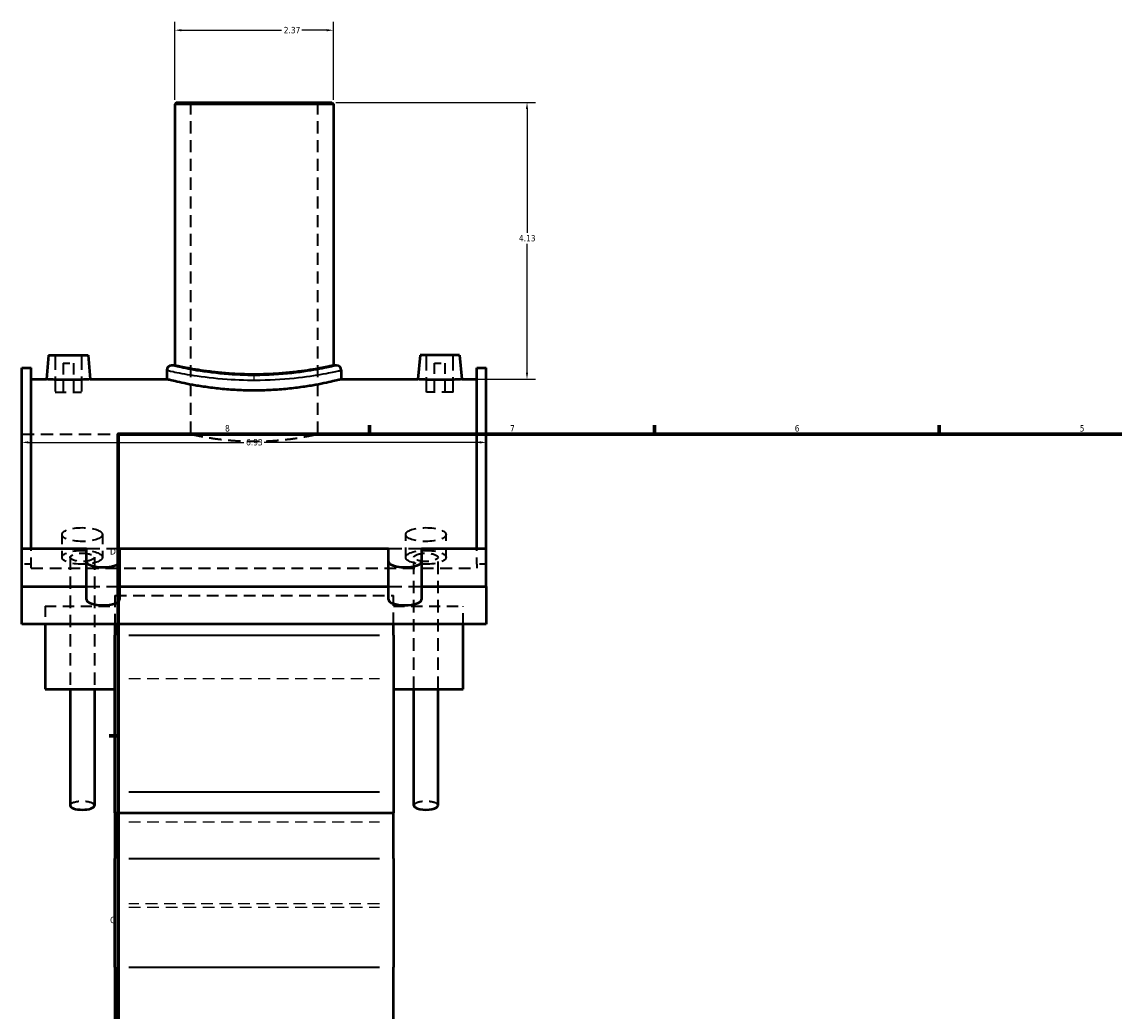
# Model space of a CAD drawing. Header units: inches. Extents: x -0.9 to 56.7, y -1.4 to 51.3.
# Tile 2 of 5: x -0.9 to 15.4, y 12.4 to 27.2. Entities that reach past the tile are written whole.
import ezdxf

# ---------------------------------------------------------------- set-up
doc = ezdxf.new("R2010")
doc.units = ezdxf.units.IN
doc.header["$MEASUREMENT"] = 0
doc.linetypes.add('DASHED', pattern=[0.2067, 0.1654, -0.0413])
for name, color, linetype, lineweight in [('Border (ANSI)', 7, 'Continuous', 70), ('Dimension (ANSI)', 7, 'Continuous', 25), ('Hidden (ANSI)', 7, 'DASHED', 35), ('Hidden Narrow (ANSI)', 7, 'DASHED', 25), ('Visible (ANSI)', 7, 'Continuous', 50), ('Visible Narrow (ANSI)', 7, 'Continuous', 35)]:
    doc.layers.add(name, color=color, linetype=linetype, lineweight=lineweight)
doc.styles.add('Note Text (ANSI)', font='tahoma.ttf')
doc.dimstyles.new('Default (ANSI)', dxfattribs={"dimtxt": 0.094488, "dimasz": 0.098425, "dimexe": 0.125, "dimexo": 0.0625, "dimgap": 0.031496, "dimtad": 0, "dimtih": 1, "dimtoh": 1, "dimrnd": 1e-08, "dimzin": 4, "dimdsep": 46, "dimtxsty": 'Note Text (ANSI)', "dimcen": 0.09, "dimdle": 0.393701, "dimclrd": 256, "dimclre": 256, "dimclrt": 5, "dimadec": 0, "dimazin": 1, "dimtfac": 1, "dimtofl": 0, "dimtmove": 0, "dimatfit": 3, "dimfxl": 1, "dimtolj": 1, "dimtzin": 4, "dimlwd": -1, "dimlwe": -1, "dimarcsym": 0})

# ---------------------------------------------------------------- blocks, each defined once
blk = doc.blocks.new('Borders Default Border')
at = {"layer": 'Border (ANSI)'}
for p, q in [((4.25, 21), (4.25, 21.134)), ((8.5, 21), (8.5, 21.134)), ((12.75, 21), (12.75, 21.134)), ((21.25, 21), (21.25, 21.134)), ((25.5, 21), (25.5, 21.134)), ((29.75, 21), (29.75, 21.134)), ((0.5, 16.5), (0.366, 16.5)), ((33.5, 16.5), (33.634, 16.5)), ((0.5, 5.5), (0.366, 5.5)), ((33.5, 5.5), (33.634, 5.5)), ((4.25, 1), (4.25, 0.866)), ((8.5, 1), (8.5, 0.866)), ((12.75, 1), (12.75, 0.866)), ((21.25, 1), (21.25, 0.866)), ((25.5, 1), (25.5, 0.866)), ((29.75, 1), (29.75, 0.866))]:
    blk.add_line(p, q, dxfattribs=at)
at = {"layer": 'Border (ANSI)', "flags": 128}
for points in [[(17, 21.4), (17, 21), (16.885, 21.2), (17.115, 21.2), (17, 21)], [(0.5, 1), (0.5, 21), (33.5, 21), (33.5, 1), (0.5, 1)], [(0.1, 11), (0.5, 11), (0.3, 11.115), (0.3, 10.885), (0.5, 11)], [(33.9, 11), (33.5, 11), (33.7, 11.115), (33.7, 10.885), (33.5, 11)], [(17, 0.6), (17, 1), (16.885, 0.8), (17.115, 0.8), (17, 1)]]:
    blk.add_lwpolyline(points, dxfattribs=at)
at = {"layer": 'Border (ANSI)', "color": 5, "true_color": 0x0000ff, "char_height": 0.0945, "attachment_point": 7, "style": 'Note Text (ANSI)'}
for s, insert in [('8', (2.094, 21.038)), ('7', (6.346, 21.04)), ('6', (10.595, 21.038)), ('5', (14.847, 21.038)), ('4', (19.092, 21.04)), ('3', (23.346, 21.038)), ('2', (27.596, 21.04)), ('1', (31.854, 21.04)), ('D', (0.378, 19.203)), ('D', (33.553, 19.203)), ('C', (0.378, 13.701)), ('C', (33.552, 13.701)), ('B', (0.384, 8.203)), ('B', (33.558, 8.203)), ('A', (0.373, 2.703)), ('A', (33.547, 2.703)), ('8', (2.094, 0.863)), ('7', (6.346, 0.866)), ('6', (10.595, 0.864)), ('5', (14.847, 0.864)), ('4', (19.092, 0.866)), ('3', (23.346, 0.864)), ('2', (27.596, 0.866)), ('1', (31.854, 0.866))]:
    blk.add_mtext(s, dxfattribs=dict(at, insert=insert))
blk = doc.blocks.new('*D6')
at = {"layer": 'Defpoints', "color": 0, "transparency": 16777216}
for p in [(5.992, 20.877), (-0.938, 20.526), (5.992, 20.526)]:
    blk.add_point(p, dxfattribs=at)
at = {"layer": 'Dimension (ANSI)', "transparency": 16777216}
for p, q in [((-0.84, 20.877), (2.376, 20.877)), ((5.893, 20.877), (2.678, 20.877))]:
    blk.add_line(p, q, dxfattribs=at)
for points in [[(-0.84, 20.894), (-0.84, 20.861), (-0.938, 20.877)], [(5.893, 20.894), (5.893, 20.861), (5.992, 20.877)]]:
    blk.add_solid(points, dxfattribs=at)
at = {"layer": 'Dimension (ANSI)', "color": 5, "transparency": 16777216, "insert": (2.407, 20.927), "char_height": 0.0945, "attachment_point": 1, "style": 'Note Text (ANSI)'}
blk.add_mtext('\\A1;6.93', dxfattribs=at)
blk = doc.blocks.new('*D7')
at = {"layer": 'Defpoints', "color": 0, "transparency": 16777216}
for p in [(3.686, 25.949), (6.6, 25.949), (4.972, 21.819)]:
    blk.add_point(p, dxfattribs=at)
at = {"layer": 'Dimension (ANSI)', "transparency": 16777216}
for p, q in [((3.749, 25.949), (6.725, 25.949)), ((6.6, 25.851), (6.6, 24.005)), ((6.6, 21.917), (6.6, 23.843)), ((5.034, 21.819), (6.725, 21.819))]:
    blk.add_line(p, q, dxfattribs=at)
for points in [[(6.583, 25.851), (6.616, 25.851), (6.6, 25.949)], [(6.583, 21.917), (6.616, 21.917), (6.6, 21.819)]]:
    blk.add_solid(points, dxfattribs=at)
at = {"layer": 'Dimension (ANSI)', "color": 5, "transparency": 16777216, "insert": (6.479, 23.973), "char_height": 0.0945, "attachment_point": 1, "style": 'Note Text (ANSI)'}
blk.add_mtext('\\A1;4.13', dxfattribs=at)
blk = doc.blocks.new('*D8')
at = {"layer": 'Defpoints', "color": 0, "transparency": 16777216}
for p in [(3.71, 27.029), (1.344, 25.925), (3.71, 25.925)]:
    blk.add_point(p, dxfattribs=at)
at = {"layer": 'Dimension (ANSI)', "transparency": 16777216}
for p, q in [((1.344, 25.988), (1.344, 27.154)), ((3.71, 25.988), (3.71, 27.154)), ((1.442, 27.029), (2.938, 27.029)), ((3.611, 27.029), (3.242, 27.029))]:
    blk.add_line(p, q, dxfattribs=at)
for points in [[(1.442, 27.045), (1.442, 27.012), (1.344, 27.029)], [(3.611, 27.045), (3.611, 27.012), (3.71, 27.029)]]:
    blk.add_solid(points, dxfattribs=at)
at = {"layer": 'Dimension (ANSI)', "color": 5, "transparency": 16777216, "insert": (2.97, 27.078), "char_height": 0.0945, "attachment_point": 1, "style": 'Note Text (ANSI)'}
blk.add_mtext('\\A1;2.37', dxfattribs=at)

msp = doc.modelspace()

# ---------------------------------------------------------------- linework, layer by layer
at = {"layer": 'Hidden (ANSI)', "ltscale": 1.088534}
for p, q in [((1.58, 25.949), (1.58, 20.999)), ((3.473, 25.949), (3.473, 20.999))]:
    msp.add_line(p, q, dxfattribs=at)
at = {"layer": 'Hidden (ANSI)', "ltscale": 1.333288}
for p, q in [((-0.442, 22.18), (-0.442, 21.629)), ((-0.048, 22.18), (-0.048, 21.629)), ((5.102, 21.629), (5.102, 22.18)), ((5.496, 21.629), (5.496, 22.18))]:
    msp.add_line(p, q, dxfattribs=at)
at = {"layer": 'Hidden (ANSI)', "ltscale": 0.471064}
for p, q in [((-0.324, 22.062), (-0.166, 22.062)), ((5.22, 22.062), (5.378, 22.062))]:
    msp.add_line(p, q, dxfattribs=at)
at = {"layer": 'Hidden (ANSI)', "ltscale": 1.047583}
for p, q in [((-0.324, 22.062), (-0.324, 21.629)), ((-0.166, 22.062), (-0.166, 21.629)), ((5.22, 21.629), (5.22, 22.062)), ((5.378, 21.629), (5.378, 22.062))]:
    msp.add_line(p, q, dxfattribs=at)
at = {"layer": 'Hidden (ANSI)', "ltscale": 0.997297}
for p, q in [((-0.442, 21.629), (-0.048, 21.629)), ((5.496, 21.629), (5.102, 21.629))]:
    msp.add_line(p, q, dxfattribs=at)
at = {"layer": 'Hidden (ANSI)', "ltscale": 1.107685}
for p, q in [((-0.938, 20.999), (1.58, 20.999)), ((3.473, 20.999), (5.992, 20.999))]:
    msp.add_line(p, q, dxfattribs=at)
at = {"layer": 'Hidden (ANSI)', "ltscale": 0.87477}
for p, q in [((-0.339, 19.502), (-0.339, 19.162)), ((0.264, 19.502), (0.264, 19.162)), ((4.79, 19.162), (4.79, 19.502)), ((5.392, 19.162), (5.392, 19.502))]:
    msp.add_line(p, q, dxfattribs=at)
at = {"layer": 'Hidden (ANSI)', "ltscale": 0.503102}
for p, q in [((-0.8, 19.06), (-0.8, 19.294)), ((5.853, 19.06), (5.853, 19.294))]:
    msp.add_line(p, q, dxfattribs=at)
at = {"layer": 'Hidden (ANSI)', "ltscale": 1.190131}
for p, q in [((0.029, 19.294), (0.521, 19.294)), ((4.533, 19.294), (5.025, 19.294)), ((0.029, 18.727), (0.521, 18.727)), ((4.533, 18.727), (5.025, 18.727))]:
    msp.add_line(p, q, dxfattribs=at)
at = {"layer": 'Hidden (ANSI)', "ltscale": 1.12543}
for p, q in [((-0.218, 19.162), (-0.218, 17.195)), ((0.144, 19.162), (0.144, 17.195)), ((4.91, 17.195), (4.91, 19.162)), ((5.272, 17.195), (5.272, 19.162))]:
    msp.add_line(p, q, dxfattribs=at)
at = {"layer": 'Hidden (ANSI)', "ltscale": 0.263891}
for p, q in [((-0.8, 19.06), (-0.938, 19.06)), ((5.992, 19.06), (5.853, 19.06))]:
    msp.add_line(p, q, dxfattribs=at)
at = {"layer": 'Hidden (ANSI)', "ltscale": 0.330114}
for p, q in [((-0.8, 19.001), (-0.8, 19.06)), ((5.853, 19.06), (5.853, 19.001))]:
    msp.add_line(p, q, dxfattribs=at)
at = {"layer": 'Hidden (ANSI)', "ltscale": 1.072859}
msp.add_line((-0.8, 19.001), (5.853, 19.001), dxfattribs=at)
at = {"layer": 'Hidden (ANSI)', "ltscale": 1.031248}
for p, q in [((0.448, 18.59), (0.448, 18.166)), ((4.606, 18.166), (4.606, 18.59))]:
    msp.add_line(p, q, dxfattribs=at)
at = {"layer": 'Hidden (ANSI)', "ltscale": 1.058743}
msp.add_line((0.448, 18.59), (4.606, 18.59), dxfattribs=at)
at = {"layer": 'Hidden (ANSI)', "ltscale": 0.968077}
for p, q in [((-0.592, 18.435), (-0.592, 18.166)), ((5.645, 18.166), (5.645, 18.435))]:
    msp.add_line(p, q, dxfattribs=at)
at = {"layer": 'Hidden (ANSI)', "ltscale": 1.005805}
for p, q in [((-0.592, 18.435), (0.448, 18.435)), ((4.606, 18.435), (5.645, 18.435))]:
    msp.add_line(p, q, dxfattribs=at)
at = {"layer": 'Hidden (ANSI)', "ltscale": 1.145071}
for centre, major_axis in [((-0.037, 19.502), (0.301, 0)), ((5.091, 19.502), (-0.301, 0)), ((-0.037, 19.162), (0.301, 0)), ((5.091, 19.162), (-0.301, 0))]:
    msp.add_ellipse(centre, major_axis=major_axis, ratio=0.34202, dxfattribs=at)
at = {"layer": 'Hidden (ANSI)', "ltscale": 1.099268}
for centre, major_axis in [((-0.037, 19.162), (0.181, 0)), ((5.091, 19.162), (-0.181, 0))]:
    msp.add_ellipse(centre, major_axis=major_axis, ratio=0.34202, dxfattribs=at)
at = {"layer": 'Hidden (ANSI)', "ltscale": 0.916057}
for centre, major_axis, start_param, end_param in [((-0.037, 15.457), (-0.181, 0), 3.141593, 6.283185), ((5.091, 15.457), (0.181, 0), 0, 3.141593)]:
    msp.add_ellipse(centre, major_axis=major_axis, ratio=0.34202, start_param=start_param, end_param=end_param, dxfattribs=at)
at = {"layer": 'Hidden (ANSI)', "ltscale": 1.109947}
msp.add_open_spline([(1.58, 20.999), (1.58, 20.999), (1.586, 20.998), (1.61, 20.993), (1.628, 20.989), (1.677, 20.979), (1.707, 20.973), (1.776, 20.96), (1.816, 20.953), (1.899, 20.94), (1.947, 20.933), (2.05, 20.92), (2.106, 20.914), (2.222, 20.904), (2.283, 20.9), (2.406, 20.895), (2.467, 20.894), (2.586, 20.894), (2.648, 20.895), (2.77, 20.9), (2.831, 20.904), (2.948, 20.914), (3.004, 20.92), (3.107, 20.933), (3.154, 20.94), (3.238, 20.953), (3.277, 20.96), (3.347, 20.973), (3.377, 20.979), (3.425, 20.989), (3.444, 20.993), (3.468, 20.998), (3.473, 20.999), (3.473, 20.999)], degree=3, knots=[3.63503, 3.63503, 3.63503, 3.63503, 4.08939, 4.08939, 4.54375, 4.54375, 4.99811, 4.99811, 5.45247, 5.45247, 5.906867, 5.906867, 6.361264, 6.361264, 6.815662, 6.815662, 7.270059, 7.270059, 7.724457, 7.724457, 8.178854, 8.178854, 8.633252, 8.633252, 9.087649, 9.087649, 9.542009, 9.542009, 9.996369, 9.996369, 10.450729, 10.450729, 10.905089, 10.905089, 10.905089, 10.905089], dxfattribs=at)
at = {"layer": 'Hidden Narrow (ANSI)', "ltscale": 0.162305}
msp.add_line((2.527, 21.812), (2.527, 21.875), dxfattribs=at)
at = {"layer": 'Hidden Narrow (ANSI)', "ltscale": 1.06497}
for p, q in [((0.656, 17.352), (4.398, 17.352)), ((0.656, 15.214), (4.398, 15.214)), ((4.398, 13.99), (0.656, 13.99)), ((0.656, 13.943), (4.398, 13.943))]:
    msp.add_line(p, q, dxfattribs=at)
at = {"layer": 'Visible (ANSI)'}
for p, q in [((1.367, 25.949), (1.344, 25.925)), ((3.71, 25.925), (1.344, 25.925)), ((1.344, 25.925), (1.344, 22.024)), ((1.367, 25.949), (3.686, 25.949)), ((3.686, 25.949), (3.71, 25.925)), ((3.71, 25.925), (3.71, 22.024)), ((-0.54, 22.18), (-0.572, 21.819)), ((-0.54, 22.18), (0.05, 22.18)), ((0.05, 22.18), (0.082, 21.819)), ((5.004, 22.18), (4.972, 21.819)), ((5.594, 22.18), (5.004, 22.18)), ((5.594, 22.18), (5.626, 21.819)), ((1.344, 22.024), (1.296, 22.024)), ((3.757, 22.024), (3.71, 22.024)), ((-0.938, 19.294), (-0.938, 21.991)), ((-0.938, 21.991), (-0.8, 21.991)), ((-0.8, 19.294), (-0.8, 21.991)), ((1.225, 21.953), (1.225, 21.819)), ((3.828, 21.953), (3.828, 21.819)), ((5.853, 19.294), (5.853, 21.991)), ((5.853, 21.991), (5.992, 21.991)), ((5.992, 19.294), (5.992, 21.991)), ((-0.8, 21.819), (-0.572, 21.819)), ((0.082, 21.819), (1.225, 21.819)), ((3.828, 21.819), (4.972, 21.819)), ((5.626, 21.819), (5.853, 21.819)), ((-0.938, 19.294), (0.029, 19.294)), ((-0.938, 18.727), (-0.938, 19.294)), ((0.029, 18.727), (0.029, 19.294)), ((0.521, 19.294), (4.533, 19.294)), ((0.521, 19.294), (0.521, 18.727)), ((4.533, 18.727), (4.533, 19.294)), ((5.025, 19.294), (5.992, 19.294)), ((5.025, 19.294), (5.025, 18.727)), ((5.992, 18.727), (5.992, 19.294)), ((-0.938, 18.727), (0.029, 18.727)), ((-0.938, 18.166), (-0.938, 18.727)), ((0.029, 18.531), (0.029, 18.727)), ((0.521, 18.727), (4.533, 18.727)), ((0.521, 18.727), (0.521, 18.531)), ((4.533, 18.531), (4.533, 18.727)), ((5.025, 18.727), (5.992, 18.727)), ((5.025, 18.727), (5.025, 18.531)), ((5.992, 18.727), (5.992, 18.166)), ((5.992, 18.166), (-0.938, 18.166)), ((-0.592, 18.166), (-0.592, 17.195)), ((0.448, 18.166), (0.448, 18.001)), ((4.606, 18.001), (4.606, 18.166)), ((5.645, 17.195), (5.645, 18.166)), ((0.448, 15.66), (0.448, 18.001)), ((4.606, 18.001), (4.606, 15.66)), ((-0.592, 17.195), (0.448, 17.195)), ((-0.218, 17.195), (-0.218, 15.457)), ((0.144, 17.195), (0.144, 15.457)), ((4.606, 17.195), (5.645, 17.195)), ((4.91, 15.457), (4.91, 17.195)), ((5.272, 15.457), (5.272, 17.195)), ((0.448, 15.351), (0.448, 15.66)), ((4.606, 15.66), (4.606, 15.351)), ((0.448, 15.351), (0.448, 14.666)), ((0.448, 15.351), (4.606, 15.351)), ((4.606, 14.666), (4.606, 15.351)), ((0.448, 13.046), (0.448, 14.666)), ((4.606, 14.666), (4.606, 13.046)), ((0.448, 13.046), (0.448, 12.174)), ((4.606, 12.174), (4.606, 13.046))]:
    msp.add_line(p, q, dxfattribs=at)
for centre, start, end in [((1.296, 21.953), 90, 180), ((3.757, 21.953), 0, 90)]:
    msp.add_arc(centre, 0.071, start, end, dxfattribs=at)
for centre, major_axis, start_param, end_param in [((0.275, 19.097), (-0.246, 0), 0, 3.141593), ((4.779, 19.097), (-0.246, 0), 0, 3.141593), ((0.275, 18.531), (0.246, 0), 3.141593, 6.283185), ((4.779, 18.531), (0.246, 0), 3.141593, 6.283185), ((-0.037, 15.457), (0.181, 0), 3.141593, 6.283185), ((5.091, 15.457), (-0.181, 0), 0, 3.141593)]:
    msp.add_ellipse(centre, major_axis=major_axis, ratio=0.34202, start_param=start_param, end_param=end_param, dxfattribs=at)
for points, knots in [([(2.527, 21.891), (2.452, 21.891), (2.375, 21.893), (2.222, 21.899), (2.146, 21.904), (2.001, 21.917), (1.931, 21.925), (1.802, 21.941), (1.743, 21.95), (1.638, 21.966), (1.589, 21.975), (1.502, 21.991), (1.464, 21.998), (1.404, 22.011), (1.381, 22.016), (1.351, 22.022), (1.344, 22.024), (1.344, 22.024)], [0, 0, 0, 0, 0.568037, 0.568037, 1.136075, 1.136075, 1.704112, 1.704112, 2.27215, 2.27215, 2.840138, 2.840138, 3.408127, 3.408127, 3.976116, 3.976116, 4.544104, 4.544104, 4.544104, 4.544104]), ([(3.71, 22.024), (3.71, 22.024), (3.703, 22.022), (3.673, 22.016), (3.65, 22.011), (3.589, 21.998), (3.552, 21.991), (3.465, 21.975), (3.416, 21.966), (3.311, 21.95), (3.252, 21.941), (3.123, 21.925), (3.053, 21.917), (2.907, 21.904), (2.831, 21.899), (2.678, 21.893), (2.601, 21.891), (2.527, 21.891)], [13.632313, 13.632313, 13.632313, 13.632313, 14.200302, 14.200302, 14.76829, 14.76829, 15.336279, 15.336279, 15.904268, 15.904268, 16.472305, 16.472305, 17.040343, 17.040343, 17.60838, 17.60838, 18.176417, 18.176417, 18.176417, 18.176417]), ([(0.082, 21.819), (0.082, 21.819), (0.074, 21.818), (0.04, 21.816), (0.015, 21.815), (-0.043, 21.812), (-0.08, 21.811), (-0.16, 21.809), (-0.204, 21.809), (-0.286, 21.809), (-0.33, 21.809), (-0.411, 21.811), (-0.447, 21.812), (-0.505, 21.815), (-0.531, 21.816), (-0.564, 21.818), (-0.572, 21.819), (-0.572, 21.819)], [1.253093, 1.253093, 1.253093, 1.253093, 1.566266, 1.566266, 1.879438, 1.879438, 2.192812, 2.192812, 2.506186, 2.506186, 2.819559, 2.819559, 3.132933, 3.132933, 3.446106, 3.446106, 3.759279, 3.759279, 3.759279, 3.759279]), ([(3.828, 21.819), (3.828, 21.819), (3.82, 21.817), (3.787, 21.809), (3.762, 21.803), (3.695, 21.787), (3.654, 21.777), (3.559, 21.757), (3.505, 21.746), (3.389, 21.725), (3.324, 21.714), (3.183, 21.694), (3.106, 21.684), (2.946, 21.668), (2.862, 21.662), (2.694, 21.653), (2.609, 21.651), (2.445, 21.651), (2.36, 21.653), (2.192, 21.662), (2.108, 21.668), (1.948, 21.684), (1.871, 21.694), (1.729, 21.714), (1.664, 21.725), (1.549, 21.746), (1.495, 21.757), (1.4, 21.777), (1.358, 21.787), (1.292, 21.803), (1.266, 21.809), (1.233, 21.817), (1.225, 21.819), (1.225, 21.819)], [5.004242, 5.004242, 5.004242, 5.004242, 5.629725, 5.629725, 6.255209, 6.255209, 6.880693, 6.880693, 7.506176, 7.506176, 8.131753, 8.131753, 8.75733, 8.75733, 9.382907, 9.382907, 10.008484, 10.008484, 10.634061, 10.634061, 11.259637, 11.259637, 11.885214, 11.885214, 12.510791, 12.510791, 13.136275, 13.136275, 13.761758, 13.761758, 14.387242, 14.387242, 15.012726, 15.012726, 15.012726, 15.012726]), ([(5.626, 21.819), (5.626, 21.819), (5.618, 21.818), (5.584, 21.816), (5.559, 21.815), (5.501, 21.812), (5.464, 21.811), (5.384, 21.809), (5.34, 21.809), (5.299, 21.809), (5.258, 21.809), (5.214, 21.809), (5.133, 21.811), (5.097, 21.812), (5.039, 21.815), (5.013, 21.816), (4.98, 21.818), (4.972, 21.819), (4.972, 21.819)], [3.759279, 3.759279, 3.759279, 3.759279, 4.072451, 4.072451, 4.385624, 4.385624, 4.698998, 4.698998, 5.012371, 5.012371, 5.012371, 5.325745, 5.325745, 5.639119, 5.639119, 5.952292, 5.952292, 6.265464, 6.265464, 6.265464, 6.265464])]:
    msp.add_open_spline(points, degree=3, knots=knots, dxfattribs=at)
at = {"layer": 'Visible Narrow (ANSI)'}
for p, q in [((0.656, 18.001), (4.398, 18.001)), ((0.656, 15.66), (4.398, 15.66)), ((0.656, 14.666), (4.398, 14.666)), ((0.656, 13.046), (4.398, 13.046))]:
    msp.add_line(p, q, dxfattribs=at)
for points, knots in [([(3.757, 22.024), (3.757, 22.024), (3.748, 22.022), (3.697, 22.01), (3.633, 21.995), (3.442, 21.957), (3.308, 21.934), (2.99, 21.895), (2.802, 21.88), (2.454, 21.874), (2.295, 21.879), (1.97, 21.904), (1.808, 21.925), (1.549, 21.969), (1.449, 21.99), (1.326, 22.017), (1.297, 22.024), (1.297, 22.024)], [15.007199, 15.007199, 15.007199, 15.007199, 15.671331, 15.671331, 16.912826, 16.912826, 18.307699, 18.307699, 19.793672, 19.793672, 21.009156, 21.009156, 22.444265, 22.444265, 23.80898, 23.80898, 25.011998, 25.011998, 25.011998, 25.011998]), ([(1.226, 21.953), (1.226, 21.953), (1.257, 21.946), (1.386, 21.919), (1.492, 21.898), (1.767, 21.856), (1.938, 21.834), (2.282, 21.81), (2.45, 21.805), (2.818, 21.811), (3.017, 21.825), (3.354, 21.864), (3.495, 21.887), (3.697, 21.925), (3.765, 21.939), (3.819, 21.951), (3.828, 21.953), (3.828, 21.953)], [-25.011998, -25.011998, -25.011998, -25.011998, -23.80898, -23.80898, -22.444265, -22.444265, -21.009156, -21.009156, -19.793672, -19.793672, -18.307699, -18.307699, -16.912826, -16.912826, -15.671331, -15.671331, -15.007199, -15.007199, -15.007199, -15.007199])]:
    msp.add_open_spline(points, degree=3, knots=knots, dxfattribs=at)

# ---------------------------------------------------------------- block references
msp.add_blockref('Borders Default Border', (0, 0))

# ---------------------------------------------------------------- dimensions: what is measured, and where the dimension line sits
at = {"layer": 'Dimension (ANSI)'}
for base, p1, p2, angle, override, picture, middle in [((3.71, 27.029), (1.344, 25.925), (3.71, 25.925), 180, {"dimgap": 0.031496, "dimtih": 0, "dimtoh": 0, "dimdec": 2, "dimtol": 0, "dimlim": 0, "dimtp": 0, "dimtm": 0, "dimtdec": 2, "dimatfit": 1}, '*D8', (3.09, 27.029)), ((6.6, 25.949), (4.972, 21.819), (3.686, 25.949), 270, {"dimgap": 0.031496, "dimdec": 2, "dimtol": 0, "dimlim": 0, "dimtp": 0, "dimtm": 0, "dimtdec": 2, "dimatfit": 1}, '*D7', (6.6, 23.924)), ((5.992, 20.877), (-0.938, 20.526), (5.992, 20.526), 180, {"dimgap": 0.031496, "dimtih": 0, "dimtoh": 0, "dimdec": 2, "dimse1": 1, "dimse2": 1, "dimtol": 0, "dimlim": 0, "dimtp": 0, "dimtm": 0, "dimtdec": 2, "dimatfit": 1}, '*D6', (2.527, 20.877))]:
    dim = msp.add_linear_dim(base=base, p1=p1, p2=p2, angle=angle, dimstyle='Default (ANSI)', override=override, dxfattribs=at)
    dim.commit()
    dim.dimension.update_dxf_attribs({"geometry": picture, "text_midpoint": middle, "dimtype": 160})

doc.saveas('drawing.dxf')
